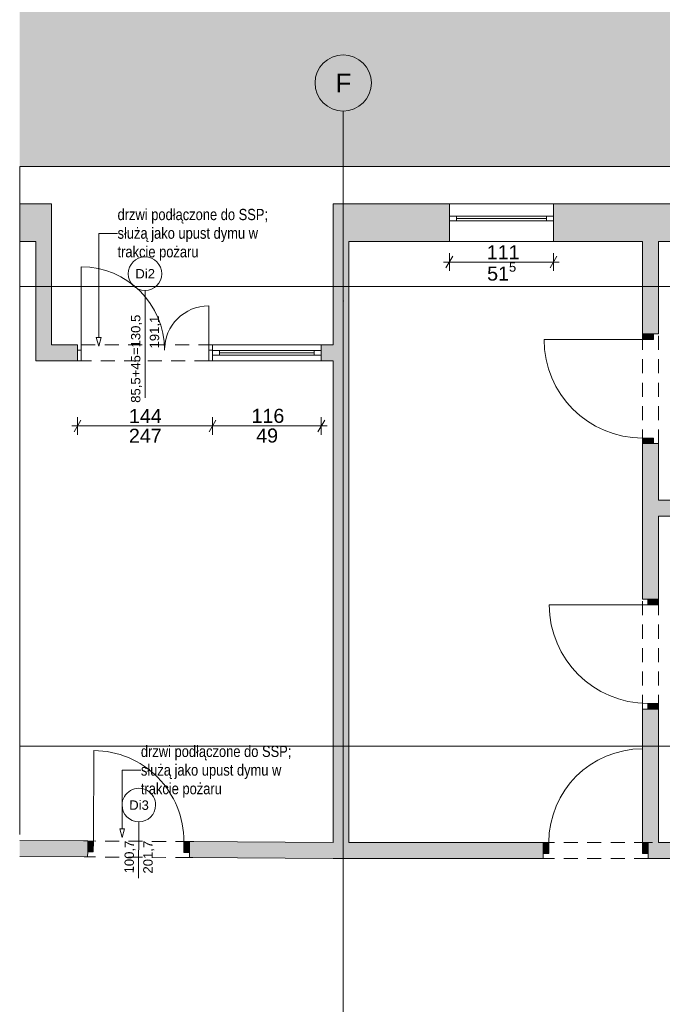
# Paper-space layout 'A-29 RZUT - PIĘTRO -1' of a CAD drawing. Header units: millimetres. Extents: x 0 to 950, y 0 to 750.
# Tile 22 of 24: x 540 to 677, y 250 to 460. Entities that reach past the tile are written whole.
import ezdxf
from ezdxf.xclip import XClip

# ---------------------------------------------------------------- set-up
doc = ezdxf.new("R2010")
doc.units = ezdxf.units.MM
doc.header["$MEASUREMENT"] = 0
doc.header["$XCLIPFRAME"] = 0
for name, pattern in [('DASHDOTX2', [1000, 500, -250, 0, -250]), ('Przer. długie kreski', [2.5, 1.5, -1]), ('PRZERYWANA_DU_A', [550, 350.0000000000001, -199.9999999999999])]:
    doc.linetypes.add(name, pattern=pattern)
for name, color, linetype, lineweight, true_color in [('A_opis_Nr_pióra__255', 7, 'Continuous', 15, 0x242424), ('A_opis_Nr_pióra__8', 7, 'Continuous', 13, 0x4c4c4c), ('A_osie_Nr_pióra__16', 7, 'Continuous', 5, 0x0f0f0f), ('A_osie_Nr_pióra__76', 7, 'Continuous', 5, 0x2d2d2d), ('A_ściany_Nr_pióra__10', 7, 'Continuous', 13, 0x4b4b4b), ('A_ściany_Nr_pióra__19', 7, 'Continuous', 5, 0x191919), ('Okna Archicada_Nr_pióra__19', 7, 'Continuous', 5, 0x191919)]:
    doc.layers.add(name, color=color, linetype=linetype, lineweight=lineweight, true_color=true_color)
for name, color, linetype in [('A_ppoż', 7, 'Continuous'), ('A_ściany', 7, 'Continuous'), ('Drzwi Archicad', 7, 'Continuous')]:
    doc.layers.add(name, color=color, linetype=linetype)
for name, color, linetype, lineweight in [('A_ppoż_Nr_pióra__2', 8, 'Continuous', 13), ('A_wymiary_Nr_pióra__1', 7, 'Continuous', 20), ('A_wymiary_Nr_pióra__2', 8, 'Continuous', 13), ('A_ściany_Nr_pióra__1', 7, 'Continuous', 20), ('Drzwi Archicad_Nr_pióra__1', 7, 'Continuous', 20), ('Znaczniki drzwi Archicada_Nr_pióra__3', 252, 'Continuous', 13)]:
    doc.layers.add(name, color=color, linetype=linetype, lineweight=lineweight)
doc.styles.add('STYL_AUTOMATYCZNY_1', font='arial.ttf')
doc.styles.add('STYL_AUTOMATYCZNY_2', font='ARIALN.TTF')
doc.styles.add('STYL_AUTOMATYCZNY_5', font='arial.ttf')

# ---------------------------------------------------------------- blocks, each defined once
blk = doc.blocks.new('Rysunek_2_2', base_point=(-3337.427803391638, -656.7228348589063))
at = {"layer": 'A_ppoż', "linetype": 'Continuous', "lineweight": 0, "true_color": 0x484848}
blk.add_hatch(color=251, dxfattribs=at).paths.add_polyline_path([(942.0999966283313, 519.0468217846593), (540.171992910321, 519.0468217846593), (540.171992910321, 429.0468332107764), (698.1719893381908, 429.0468332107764), (904.3024167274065, 429.0468332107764), (904.3024167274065, 101.4268344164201), (942.0999966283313, 101.4268344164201)])
at = {"layer": 'A_ściany', "linetype": 'Continuous', "lineweight": 0, "true_color": 0x000000}
for points in [[(546.9893371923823, 421.0468357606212), (540.1719913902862, 421.0468357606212), (540.1719913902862, 413.0468311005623), (543.5893363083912, 413.0468311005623)], [(546.9893345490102, 390.9871834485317), (546.9893345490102, 421.0468333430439), (543.5893345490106, 413.0468333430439), (543.5893345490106, 387.5871834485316)], [(606.9924001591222, 421.0468333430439), (610.3924001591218, 413.0468333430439), (631.8024145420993, 413.0468333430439), (631.8024145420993, 421.0468333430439)], [(606.9924001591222, 421.0468333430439), (606.9924001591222, 281.4468333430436), (610.3924001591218, 284.8468333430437), (610.3924001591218, 413.0468333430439)], [(654.0024145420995, 421.0468333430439), (654.0024145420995, 413.0468333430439), (697.7024145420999, 413.0468333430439), (697.7024145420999, 421.0468333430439)], [(673.0088332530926, 413.0468333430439), (673.0088332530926, 393.326833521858), (676.4088340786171, 393.326833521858), (676.4088340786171, 413.0468333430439)], [(543.5893345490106, 387.5871834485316), (552.4952596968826, 387.5871834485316), (552.4952596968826, 390.9871831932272), (546.989334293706, 390.9871831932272)], [(604.4952597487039, 390.9871834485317), (604.4952597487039, 387.5871834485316), (606.9924001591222, 387.5871834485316), (606.9924001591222, 390.9871834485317)], [(676.408834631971, 369.9268337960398), (673.0088332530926, 369.9268337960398), (673.0088332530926, 336.7268335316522), (676.408833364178, 336.7268335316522)], [(676.4088332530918, 354.4468333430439), (738.1613563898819, 354.4468333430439), (738.1613563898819, 357.846833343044), (676.4088332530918, 357.846833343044)], [(673.0088332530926, 284.8468333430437), (676.408834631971, 284.8468333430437), (676.408833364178, 313.3268338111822), (673.0088332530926, 313.3268338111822)], [(554.6855405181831, 285.1804742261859), (540.1719958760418, 285.2701511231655), (540.1719958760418, 281.8700914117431), (554.6645283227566, 281.7805416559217)], [(576.3851216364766, 285.0463883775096), (576.3641127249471, 281.6464565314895), (606.9924001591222, 281.4572018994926), (606.9924001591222, 284.8572655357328)], [(606.9924001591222, 281.4468333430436), (651.8088321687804, 281.4468333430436), (651.8088321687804, 284.8468343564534), (610.3924011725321, 284.8468343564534)], [(674.2088325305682, 284.8468343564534), (674.2088325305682, 281.4468333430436), (825.3024162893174, 281.4468333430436), (825.3024162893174, 284.8468343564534)]]:
    blk.add_hatch(color=18, dxfattribs=at).paths.add_polyline_path(points)
at = {"layer": 'Drzwi Archicad', "linetype": 'Continuous', "lineweight": 0, "true_color": 0xfdfdfd}
for points in [[(673.0088332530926, 393.3268333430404), (673.0088332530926, 392.1268333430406), (675.3088332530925, 392.1268333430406), (675.3088332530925, 393.3268333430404)], [(675.3088332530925, 369.9268333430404), (675.3088332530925, 371.1268333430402), (673.0088332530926, 371.1268333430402), (673.0088332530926, 369.9268333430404)], [(674.1088332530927, 336.7268333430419), (674.1088332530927, 335.526833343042), (676.4088332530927, 335.526833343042), (676.4088332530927, 336.7268333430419)], [(676.4088332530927, 313.3268333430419), (676.4088332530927, 314.5268333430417), (674.1088332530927, 314.5268333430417), (674.1088332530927, 313.3268333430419)], [(554.6855354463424, 285.1804723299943), (554.6713239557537, 282.8805162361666), (555.8713010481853, 282.8731015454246), (555.8855125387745, 285.1730576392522)], [(576.3709097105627, 282.7464339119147), (576.3851212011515, 285.0463900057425), (575.1851441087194, 285.0538046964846), (575.1709326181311, 282.7538486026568)], [(651.8088332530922, 282.5468333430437), (653.0088332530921, 282.5468333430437), (653.0088332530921, 284.8468333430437), (651.8088332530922, 284.8468333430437)], [(674.2088332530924, 284.8468333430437), (673.0088332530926, 284.8468333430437), (673.0088332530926, 282.5468333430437), (674.2088332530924, 282.5468333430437)]]:
    blk.add_hatch(color=7, dxfattribs=at).paths.add_polyline_path(points)
at = {"layer": 'A_opis_Nr_pióra__255', "color": 250, "linetype": 'Continuous', "lineweight": 15, "ltscale": 2, "true_color": 0x242424}
for p, q in [((557.0159037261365, 392.5842079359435), (557.0159037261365, 414.7671402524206)), ((557.0159037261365, 414.7671402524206), (561.0401746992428, 414.7671402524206)), ((556.5159020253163, 392.5842079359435), (557.5159054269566, 392.5842079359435)), ((557.0159037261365, 390.7181829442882), (556.5159020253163, 392.5842079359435)), ((557.0159037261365, 390.7181829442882), (557.5159054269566, 392.5842079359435)), ((561.993617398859, 287.7877669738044), (561.993617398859, 300.2635894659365)), ((561.993617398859, 300.2635894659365), (566.0178883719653, 300.2635894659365)), ((561.4936156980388, 287.7877669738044), (562.4936190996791, 287.7877669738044)), ((561.993617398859, 285.9217419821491), (561.4936156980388, 287.7877669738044)), ((561.993617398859, 285.9217419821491), (562.4936190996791, 287.7877669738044))]:
    blk.add_line(p, q, dxfattribs=at)
at = {"layer": 'A_osie_Nr_pióra__16', "color": 250, "linetype": 'DASHDOTX2', "lineweight": 5, "ltscale": 2, "true_color": 0x0f0f0f}
for p, q in [((609.1664145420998, 400.3427861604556), (609.1664165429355, 440.8449481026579)), ((889.8002545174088, 403.426827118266), (540.1719904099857, 403.426827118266)), ((609.1664168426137, 400.3427825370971), (609.1664168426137, 101.4268346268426)), ((889.5978450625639, 305.4268398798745), (540.1719904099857, 305.4268398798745))]:
    blk.add_line(p, q, dxfattribs=at)
blk.add_point((609.1664145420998, 400.3427861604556), dxfattribs=at)
blk.add_point((609.1664145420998, 400.3427861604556), dxfattribs=at)
at = {"layer": 'A_osie_Nr_pióra__76', "color": 250, "linetype": 'Continuous', "lineweight": 5, "ltscale": 2, "true_color": 0x2d2d2d}
blk.add_circle((609.1664145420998, 446.8449470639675), 6.000000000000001, dxfattribs=at)
at = {"layer": 'A_ppoż_Nr_pióra__2', "color": 8, "linetype": 'PRZERYWANA_DU_A', "lineweight": 13, "ltscale": 2, "flags": 128}
for points in [[(904.3024145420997, 101.4268333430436), (904.3024145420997, 429.0468333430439), (698.1719941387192, 429.0468333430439), (540.1719941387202, 429.0468333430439)], [(540.1719941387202, 429.0468333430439), (540.1719941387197, 239.0468333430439)]]:
    blk.add_lwpolyline(points, dxfattribs=at)
at = {"layer": 'A_wymiary_Nr_pióra__1', "color": 7, "linetype": 'Continuous', "lineweight": 20, "ltscale": 2}
for p, q in [((632.5241011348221, 409.8915589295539), (631.0807255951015, 407.3915628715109)), ((653.280727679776, 407.3915628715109), (654.7241032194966, 409.8915589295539)), ((553.2169499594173, 374.9613493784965), (551.7735744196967, 372.4613533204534)), ((582.0169471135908, 374.9613493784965), (580.5735715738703, 372.4613533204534)), ((603.7735708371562, 372.4613533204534), (605.2169463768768, 374.9613493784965))]:
    blk.add_line(p, q, dxfattribs=at)
at = {"layer": 'A_wymiary_Nr_pióra__2', "color": 8, "linetype": 'Continuous', "lineweight": 13, "ltscale": 2}
for p, q in [((631.8024164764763, 406.7665591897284), (631.8024164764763, 410.5165626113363)), ((654.0024123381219, 406.7665591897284), (654.0024123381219, 410.5165626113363)), ((630.5799149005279, 408.6415640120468), (631.8024164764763, 408.6415640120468)), ((631.8024164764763, 408.6415640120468), (654.0024123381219, 408.6415640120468)), ((654.0024123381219, 408.6415640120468), (655.2249139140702, 408.6415640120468)), ((552.4952590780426, 371.836349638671), (552.4952590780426, 375.586353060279)), ((581.2952624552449, 371.836349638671), (581.2952624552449, 375.586353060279)), ((604.495261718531, 371.836349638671), (604.495261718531, 375.586353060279)), ((551.2727575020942, 373.7113544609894), (552.4952590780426, 373.7113544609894)), ((552.4952590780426, 373.7113544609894), (581.2952624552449, 373.7113544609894)), ((581.2952624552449, 373.7113544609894), (604.495261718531, 373.7113544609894)), ((604.495261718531, 373.7113544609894), (605.7177570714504, 373.7113544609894))]:
    blk.add_line(p, q, dxfattribs=at)
at = {"layer": 'A_ściany_Nr_pióra__1', "color": 7, "linetype": 'Continuous', "lineweight": 20, "ltscale": 2}
for p, q in [((631.8024164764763, 413.0468337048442), (631.8024164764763, 421.0468360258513)), ((654.0024123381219, 413.0468337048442), (654.0024123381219, 421.0468360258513)), ((673.0088306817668, 393.3268330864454), (673.0088306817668, 394.2668340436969)), ((673.0088306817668, 393.3268330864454), (675.3088310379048, 393.3268330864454)), ((675.3088310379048, 393.3268330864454), (676.4088322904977, 393.3268330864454)), ((676.4088322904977, 393.3268330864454), (676.4088322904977, 394.066832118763)), ((552.4952590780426, 390.9871858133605), (551.755260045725, 390.9871858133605)), ((552.4952590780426, 389.8871845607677), (552.4952590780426, 390.9871858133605)), ((604.495261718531, 387.5871842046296), (604.495261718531, 390.9871858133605)), ((552.4952590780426, 387.5871842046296), (552.4952590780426, 389.8871845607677)), ((552.4952590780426, 387.5871842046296), (551.755260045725, 387.5871842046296)), ((673.0088306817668, 369.9268318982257), (673.0088306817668, 368.9868309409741)), ((673.0088306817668, 369.9268318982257), (675.3088310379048, 369.9268318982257)), ((675.3088310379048, 369.9268318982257), (676.4088322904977, 369.9268318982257)), ((676.4088322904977, 369.9268318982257), (676.4088322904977, 369.186832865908)), ((673.0088306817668, 336.7268359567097), (673.0088306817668, 337.4668349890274)), ((674.1088319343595, 336.7268359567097), (673.0088306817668, 336.7268359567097)), ((676.4088322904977, 336.7268359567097), (674.1088319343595, 336.7268359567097)), ((676.4088322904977, 336.7268359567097), (676.4088322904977, 337.6668306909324)), ((673.0088306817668, 313.3268347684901), (673.0088306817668, 312.5868357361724)), ((674.1088319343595, 313.3268347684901), (673.0088306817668, 313.3268347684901)), ((676.4088322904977, 313.3268347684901), (674.1088319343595, 313.3268347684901)), ((676.4088322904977, 313.3268347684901), (676.4088322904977, 312.3868338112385)), ((554.6855349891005, 285.1804734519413), (553.7455527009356, 285.1862795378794)), ((554.6855349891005, 285.1804734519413), (554.6713215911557, 282.8805166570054)), ((576.3851184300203, 285.0463920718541), (576.3709112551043, 282.7464352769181)), ((576.3851184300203, 285.0463920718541), (577.3251007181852, 285.0405797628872)), ((651.8088319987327, 284.8468319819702), (650.8688310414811, 284.8468319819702)), ((651.8088319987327, 284.8468319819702), (651.8088319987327, 282.5468316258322)), ((674.2088360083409, 284.8468319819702), (675.1488307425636, 284.8468319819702)), ((674.2088360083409, 284.8468319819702), (674.2088360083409, 282.5468316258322)), ((554.6645260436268, 281.7805402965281), (553.924539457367, 281.7851079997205)), ((554.6713215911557, 282.8805166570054), (554.6645260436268, 281.7805402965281)), ((576.3709112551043, 282.7464352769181), (576.3641157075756, 281.6464526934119)), ((576.3641157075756, 281.6464526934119), (577.1040960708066, 281.6418849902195)), ((651.8088319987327, 281.4468303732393), (651.0688329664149, 281.4468303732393)), ((651.8088319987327, 282.5468316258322), (651.8088319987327, 281.4468303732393)), ((674.2088360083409, 282.5468316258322), (674.2088360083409, 281.4468303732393)), ((674.2088360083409, 281.4468303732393), (674.9488350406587, 281.4468303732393))]:
    blk.add_line(p, q, dxfattribs=at)
at = {"layer": 'A_ściany_Nr_pióra__1', "color": 7, "linetype": 'Continuous', "lineweight": 20, "ltscale": 2, "flags": 128}
for points in [[(546.9893345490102, 421.0468333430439), (540.1719941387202, 421.0468333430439)], [(546.9893345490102, 390.9871834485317), (546.9893345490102, 421.0468333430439)], [(631.8024145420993, 421.0468333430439), (606.9924001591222, 421.0468333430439)], [(606.9924001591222, 421.0468333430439), (606.9924001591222, 390.9871834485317)], [(697.7024145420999, 421.0468333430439), (654.0024145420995, 421.0468333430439)], [(540.1719941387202, 413.0468333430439), (543.5893345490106, 413.0468333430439)], [(543.5893345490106, 413.0468333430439), (543.5893345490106, 387.5871834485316)], [(610.3924001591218, 413.0468333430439), (631.8024145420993, 413.0468333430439)], [(610.3924001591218, 284.8468333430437), (610.3924001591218, 413.0468333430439)], [(654.0024145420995, 413.0468333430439), (673.0088332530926, 413.0468333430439)], [(673.0088332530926, 413.0468333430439), (673.0088332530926, 393.326833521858)], [(676.4088332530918, 413.0468333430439), (697.7024145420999, 413.0468333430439)], [(676.4088332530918, 393.326833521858), (676.4088332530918, 413.0468333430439)], [(552.4952601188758, 390.9871834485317), (546.9893345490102, 390.9871834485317)], [(606.9924001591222, 390.9871834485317), (604.4952597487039, 390.9871834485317)], [(543.5893345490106, 387.5871834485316), (552.495259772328, 387.5871834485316)], [(604.4952597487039, 387.5871834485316), (606.9924001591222, 387.5871834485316)], [(606.9924001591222, 387.5871834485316), (606.9924001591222, 284.8572668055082)], [(673.0088332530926, 369.9268337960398), (673.0088332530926, 336.7268338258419)], [(676.4088332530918, 357.846833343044), (676.4088332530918, 369.9268337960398)], [(738.1613563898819, 357.846833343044), (676.4088332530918, 357.846833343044)], [(676.4088332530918, 336.7268338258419), (676.4088332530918, 354.4468333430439)], [(676.4088332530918, 354.4468333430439), (738.1613563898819, 354.4468333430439)], [(673.0088332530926, 313.3268341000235), (673.0088332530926, 284.8468333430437)], [(676.4088332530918, 284.8468333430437), (676.4088332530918, 313.3268341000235)], [(554.6855362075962, 285.1804723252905), (540.1719941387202, 285.2701518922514)], [(606.9924001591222, 284.8572668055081), (576.3851212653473, 285.0463900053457)], [(651.8088315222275, 284.8468333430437), (610.3924001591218, 284.8468333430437)], [(738.1613563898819, 284.8468333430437), (676.4088332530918, 284.8468333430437)], [(540.1719941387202, 281.8700869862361), (554.6645269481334, 281.7805372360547)], [(576.3641126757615, 281.6464549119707), (606.9924001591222, 281.4572018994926)], [(606.9924001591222, 281.4468333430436), (651.8088320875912, 281.4468333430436)], [(674.208832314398, 281.4468333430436), (825.3024162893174, 281.4468333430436)]]:
    blk.add_lwpolyline(points, dxfattribs=at)
at = {"layer": 'A_ściany_Nr_pióra__10', "color": 251, "linetype": 'Przer. długie kreski', "lineweight": 13, "ltscale": 2, "true_color": 0x4b4b4b}
for p, q in [((673.0088306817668, 369.9268318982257), (673.0088306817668, 393.3268330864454)), ((676.4088322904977, 369.9268318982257), (676.4088322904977, 393.3268330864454)), ((581.2952624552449, 390.9871858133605), (552.4952590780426, 390.9871858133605)), ((580.4779858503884, 387.5871842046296), (552.4952590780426, 387.5871842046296)), ((673.0088306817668, 313.3268347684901), (673.0088306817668, 336.7268359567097)), ((676.4088322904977, 313.3268347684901), (676.4088322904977, 336.7268359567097)), ((576.3851184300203, 285.0463920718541), (554.6855349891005, 285.1804734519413)), ((674.2088360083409, 284.8468319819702), (651.8088319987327, 284.8468319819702)), ((576.3641157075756, 281.6464526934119), (554.6645260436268, 281.7805402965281)), ((674.2088360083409, 281.4468303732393), (651.8088319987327, 281.4468303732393))]:
    blk.add_line(p, q, dxfattribs=at)
at = {"layer": 'A_ściany_Nr_pióra__19', "color": 250, "linetype": 'Continuous', "lineweight": 5, "ltscale": 2, "true_color": 0x191919}
for p, q in [((654.0024123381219, 421.0468360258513), (631.8024164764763, 421.0468360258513)), ((631.8024164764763, 413.0468337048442), (654.0024123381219, 413.0468337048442)), ((604.495261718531, 390.9871858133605), (581.2952624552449, 390.9871858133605)), ((581.2952624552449, 387.5871842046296), (604.495261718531, 387.5871842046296))]:
    blk.add_line(p, q, dxfattribs=at)
at = {"layer": 'Drzwi Archicad_Nr_pióra__1', "color": 7, "linetype": 'Continuous', "lineweight": 20, "ltscale": 2}
for p, q in [((553.2952605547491, 389.8871845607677), (553.2952605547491, 407.6471862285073)), ((580.4952609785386, 389.8871845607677), (580.4952609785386, 399.3271833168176)), ((673.0088306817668, 393.3268330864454), (673.0088306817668, 394.2668340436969)), ((673.0088306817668, 393.3268330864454), (673.0088306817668, 394.2668340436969)), ((673.0088306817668, 393.3268330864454), (673.0088306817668, 392.1268339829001)), ((675.3088310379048, 393.3268330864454), (673.0088306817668, 393.3268330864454)), ((673.0088306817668, 393.3268330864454), (675.3088310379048, 393.3268330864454)), ((673.0088306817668, 393.3268330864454), (675.3088310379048, 393.3268330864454)), ((675.3088310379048, 392.1268339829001), (675.3088310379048, 393.3268330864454)), ((675.3088310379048, 393.3268330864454), (676.4088322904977, 393.3268330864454)), ((675.3088310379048, 393.3268330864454), (676.4088322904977, 393.3268330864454)), ((676.4088322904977, 393.3268330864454), (676.4088322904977, 394.066832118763)), ((676.4088322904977, 393.3268330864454), (676.4088322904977, 394.066832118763)), ((552.4952590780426, 390.9871858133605), (551.755260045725, 390.9871858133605)), ((552.4952590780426, 390.9871858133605), (551.755260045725, 390.9871858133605)), ((552.4952590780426, 389.8871845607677), (552.4952590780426, 390.9871858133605)), ((552.4952590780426, 389.8871845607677), (552.4952590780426, 390.9871858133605)), ((581.2952624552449, 389.8871845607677), (581.2952624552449, 390.9871858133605)), ((581.2952624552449, 389.8871845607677), (581.2952624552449, 390.9871858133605)), ((581.2952624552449, 390.9871858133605), (582.0352614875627, 390.9871858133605)), ((581.2952624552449, 390.9871858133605), (582.0352614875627, 390.9871858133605)), ((673.0088306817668, 392.1268339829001), (652.0088339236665, 392.1268339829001)), ((673.0088306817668, 392.1268339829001), (675.3088310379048, 392.1268339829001)), ((552.4952590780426, 389.8871845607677), (553.2952605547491, 389.8871845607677)), ((552.4952590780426, 387.5871842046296), (552.4952590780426, 389.8871845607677)), ((552.4952590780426, 387.5871842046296), (552.4952590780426, 389.8871845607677)), ((552.4952590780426, 387.5871842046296), (552.4952590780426, 389.8871845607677)), ((553.2952605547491, 389.8871845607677), (553.2952605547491, 387.5871842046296)), ((580.4952609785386, 387.5871842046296), (580.4952609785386, 389.8871845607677)), ((580.4952609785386, 389.8871845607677), (581.2952624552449, 389.8871845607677)), ((581.2952624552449, 389.8871845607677), (581.2952624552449, 387.5871842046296)), ((581.2952624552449, 387.5871842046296), (581.2952624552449, 389.8871845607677)), ((581.2952624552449, 387.5871842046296), (581.2952624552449, 389.8871845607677)), ((552.4952590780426, 387.5871842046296), (551.755260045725, 387.5871842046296)), ((552.4952590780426, 387.5871842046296), (551.755260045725, 387.5871842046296)), ((553.2952605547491, 387.5871842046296), (552.4952590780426, 387.5871842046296)), ((581.2952624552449, 387.5871842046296), (580.4952609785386, 387.5871842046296)), ((581.2952624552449, 387.5871842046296), (582.0352614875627, 387.5871842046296)), ((581.2952624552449, 387.5871842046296), (582.0352614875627, 387.5871842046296)), ((675.3088310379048, 371.1268310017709), (673.0088306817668, 371.1268310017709)), ((673.0088306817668, 371.1268310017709), (673.0088306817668, 369.9268318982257)), ((673.0088306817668, 369.9268318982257), (675.3088310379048, 369.9268318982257)), ((673.0088306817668, 369.9268318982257), (675.3088310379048, 369.9268318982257)), ((673.0088306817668, 369.9268318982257), (675.3088310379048, 369.9268318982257)), ((673.0088306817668, 369.9268318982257), (673.0088306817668, 368.9868309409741)), ((673.0088306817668, 369.9268318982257), (673.0088306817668, 368.9868309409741)), ((675.3088310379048, 369.9268318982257), (675.3088310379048, 371.1268310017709)), ((675.3088310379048, 369.9268318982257), (676.4088322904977, 369.9268318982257)), ((675.3088310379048, 369.9268318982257), (676.4088322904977, 369.9268318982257)), ((676.4088322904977, 369.9268318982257), (676.4088322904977, 369.186832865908)), ((676.4088322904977, 369.9268318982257), (676.4088322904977, 369.186832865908)), ((673.0088306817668, 336.7268359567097), (673.0088306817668, 337.4668349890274)), ((673.0088306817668, 336.7268359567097), (673.0088306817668, 337.4668349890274)), ((674.1088319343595, 336.7268359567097), (673.0088306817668, 336.7268359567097)), ((674.1088319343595, 336.7268359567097), (673.0088306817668, 336.7268359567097)), ((674.1088319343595, 336.7268359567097), (674.1088319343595, 335.5268306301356)), ((676.4088322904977, 336.7268359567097), (674.1088319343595, 336.7268359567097)), ((676.4088322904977, 336.7268359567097), (674.1088319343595, 336.7268359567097)), ((676.4088322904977, 336.7268359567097), (674.1088319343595, 336.7268359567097)), ((676.4088322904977, 336.7268359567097), (676.4088322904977, 337.6668306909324)), ((676.4088322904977, 336.7268359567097), (676.4088322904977, 337.6668306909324)), ((676.4088322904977, 335.5268306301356), (676.4088322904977, 336.7268359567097)), ((674.1088319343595, 335.5268306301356), (653.1088351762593, 335.5268306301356)), ((674.1088319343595, 335.5268306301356), (676.4088322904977, 335.5268306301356)), ((674.1088319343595, 313.3268347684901), (673.0088306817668, 313.3268347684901)), ((674.1088319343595, 313.3268347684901), (673.0088306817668, 313.3268347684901)), ((673.0088306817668, 313.3268347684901), (673.0088306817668, 312.5868357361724)), ((673.0088306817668, 313.3268347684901), (673.0088306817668, 312.5868357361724)), ((676.4088322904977, 314.5268338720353), (674.1088319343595, 314.5268338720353)), ((674.1088319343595, 314.5268338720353), (674.1088319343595, 313.3268347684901)), ((674.1088319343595, 313.3268347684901), (676.4088322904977, 313.3268347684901)), ((676.4088322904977, 313.3268347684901), (674.1088319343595, 313.3268347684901)), ((676.4088322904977, 313.3268347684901), (674.1088319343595, 313.3268347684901)), ((676.4088322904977, 313.3268347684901), (676.4088322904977, 314.5268338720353)), ((676.4088322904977, 313.3268347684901), (676.4088322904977, 312.3868338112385)), ((676.4088322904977, 313.3268347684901), (676.4088322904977, 312.3868338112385)), ((673.0088306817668, 284.8468319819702), (673.0088306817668, 304.8468315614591)), ((555.8855154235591, 285.1730556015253), (556.0047673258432, 304.4726906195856)), ((554.6855349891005, 285.1804734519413), (553.7455527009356, 285.1862795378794)), ((554.6855349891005, 285.1804734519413), (553.7455527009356, 285.1862795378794)), ((554.6713215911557, 282.8805166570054), (554.6855349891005, 285.1804734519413)), ((554.6855349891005, 285.1804734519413), (554.6713215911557, 282.8805166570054)), ((554.6855349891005, 285.1804734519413), (554.6713215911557, 282.8805166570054)), ((554.6855349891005, 285.1804734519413), (555.8855154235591, 285.1730556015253)), ((555.8855154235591, 285.1730556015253), (555.8713020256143, 282.8730988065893)), ((575.1709308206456, 282.7538469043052), (575.1851442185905, 285.0538036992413)), ((575.1851442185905, 285.0538036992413), (576.3851184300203, 285.0463920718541)), ((576.3851184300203, 285.0463920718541), (576.3709112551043, 282.7464352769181)), ((576.3851184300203, 285.0463920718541), (576.3709112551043, 282.7464352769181)), ((576.3851184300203, 285.0463920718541), (576.3709112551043, 282.7464352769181)), ((576.3851184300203, 285.0463920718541), (577.3251007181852, 285.0405797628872)), ((576.3851184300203, 285.0463920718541), (577.3251007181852, 285.0405797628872)), ((651.8088319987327, 284.8468319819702), (650.8688310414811, 284.8468319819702)), ((651.8088319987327, 284.8468319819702), (650.8688310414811, 284.8468319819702)), ((653.0088311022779, 284.8468319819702), (651.8088319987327, 284.8468319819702)), ((651.8088319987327, 284.8468319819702), (651.8088319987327, 282.5468316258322)), ((651.8088319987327, 284.8468319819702), (651.8088319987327, 282.5468316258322)), ((651.8088319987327, 284.8468319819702), (651.8088319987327, 282.5468316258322)), ((653.0088311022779, 282.5468316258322), (653.0088311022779, 284.8468319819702)), ((674.2088360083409, 284.8468319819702), (673.0088306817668, 284.8468319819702)), ((673.0088306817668, 284.8468319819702), (673.0088306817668, 282.5468316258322)), ((674.2088360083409, 282.5468316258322), (674.2088360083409, 284.8468319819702)), ((674.2088360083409, 284.8468319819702), (674.2088360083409, 282.5468316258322)), ((674.2088360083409, 284.8468319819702), (674.2088360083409, 282.5468316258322)), ((674.2088360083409, 284.8468319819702), (675.1488307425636, 284.8468319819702)), ((674.2088360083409, 284.8468319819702), (675.1488307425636, 284.8468319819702)), ((554.6645260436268, 281.7805402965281), (553.924539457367, 281.7851079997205)), ((554.6645260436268, 281.7805402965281), (553.924539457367, 281.7851079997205)), ((554.6713215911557, 282.8805166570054), (554.6645260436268, 281.7805402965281)), ((554.6713215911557, 282.8805166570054), (554.6645260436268, 281.7805402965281)), ((555.8713020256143, 282.8730988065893), (554.6713215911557, 282.8805166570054)), ((576.3709112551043, 282.7464352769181), (575.1709308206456, 282.7538469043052)), ((576.3709112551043, 282.7464352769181), (576.3641157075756, 281.6464526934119)), ((576.3709112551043, 282.7464352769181), (576.3641157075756, 281.6464526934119)), ((576.3641157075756, 281.6464526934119), (577.1040960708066, 281.6418849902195)), ((576.3641157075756, 281.6464526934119), (577.1040960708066, 281.6418849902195)), ((651.8088319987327, 281.4468303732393), (651.0688329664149, 281.4468303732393)), ((651.8088319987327, 281.4468303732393), (651.0688329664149, 281.4468303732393)), ((651.8088319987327, 282.5468316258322), (653.0088311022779, 282.5468316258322)), ((651.8088319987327, 282.5468316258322), (651.8088319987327, 281.4468303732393)), ((651.8088319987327, 282.5468316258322), (651.8088319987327, 281.4468303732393)), ((673.0088306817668, 282.5468316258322), (674.2088360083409, 282.5468316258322)), ((674.2088360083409, 282.5468316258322), (674.2088360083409, 281.4468303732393)), ((674.2088360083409, 282.5468316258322), (674.2088360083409, 281.4468303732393)), ((674.2088360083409, 281.4468303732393), (674.9488350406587, 281.4468303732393)), ((674.2088360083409, 281.4468303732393), (674.9488350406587, 281.4468303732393))]:
    blk.add_line(p, q, dxfattribs=at)
for centre, radius, start, end in [((553.2952597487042, 389.8871834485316), 17.76000000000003, 0, 90), ((580.4952597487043, 389.8871834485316), 9.440000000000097, 90, 180), ((673.0088332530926, 392.1268333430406), 21.00000000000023, 180, 270), ((674.1088332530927, 335.526833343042), 21.00000000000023, 180, 270), ((673.0088332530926, 284.8468333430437), 20.00000000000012, 90, 180), ((555.885512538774, 285.1730576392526), 19.29999999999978, 359.6459723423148, 89.64597234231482)]:
    blk.add_arc(centre, radius, start, end, dxfattribs=at)
at = {"layer": 'Okna Archicada_Nr_pióra__19', "color": 250, "linetype": 'Continuous', "lineweight": 5, "ltscale": 2, "true_color": 0x191919}
for p, q in [((631.8024164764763, 417.4468324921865), (631.8024164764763, 418.4468358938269)), ((631.8024164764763, 418.4468358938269), (654.0024123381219, 418.4468358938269)), ((633.3024153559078, 417.4468324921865), (633.3024153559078, 418.4468358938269)), ((652.5024134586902, 417.9468341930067), (633.3024153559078, 417.9468341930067)), ((652.5024134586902, 417.4468324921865), (652.5024134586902, 418.4468358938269)), ((654.0024123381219, 418.4468358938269), (654.0024123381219, 417.4468324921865)), ((654.0024123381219, 417.4468324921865), (631.8024164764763, 417.4468324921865)), ((581.2952624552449, 388.7871833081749), (581.2952624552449, 389.7871804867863)), ((581.2952624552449, 389.7871804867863), (604.495261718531, 389.7871804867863)), ((604.495261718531, 388.7871833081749), (581.2952624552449, 388.7871833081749)), ((582.7952613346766, 388.7871833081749), (582.7952613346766, 389.7871804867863)), ((602.9952628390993, 389.287185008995), (582.7952613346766, 389.287185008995)), ((602.9952628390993, 388.7871833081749), (602.9952628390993, 389.7871804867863)), ((604.495261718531, 389.7871804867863), (604.495261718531, 388.7871833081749))]:
    blk.add_line(p, q, dxfattribs=at)
at = {"layer": 'Znaczniki drzwi Archicada_Nr_pióra__3', "color": 252, "linetype": 'Continuous', "lineweight": 13, "ltscale": 2}
for p, q in [((566.8952607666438, 402.5826488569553), (566.8952607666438, 379.69073930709)), ((565.5609251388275, 289.2554932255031), (565.4867404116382, 277.2505735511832))]:
    blk.add_line(p, q, dxfattribs=at)
for centre, radius, start, end in [((566.895259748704, 406.1645665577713), 3.581919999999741, 0, 180), ((566.895259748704, 406.1645665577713), 3.581919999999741, 180, 0), ((565.5830546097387, 292.837347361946), 3.581919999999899, 359.6459723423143, 179.6459723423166), ((565.5830546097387, 292.837347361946), 3.581919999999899, 179.6459723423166, 359.6459723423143)]:
    blk.add_arc(centre, radius, start, end, dxfattribs=at)
at = {"layer": 'A_opis_Nr_pióra__8', "color": 251, "linetype": 'Continuous', "lineweight": 13, "true_color": 0x4c4c4c, "char_height": 2.4, "attachment_point": 4, "line_spacing_factor": 0.9926304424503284, "style": 'STYL_AUTOMATYCZNY_2'}
for insert, width in [((561.0401775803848, 414.4646673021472), 37.863761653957), ((566.01788919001, 299.9611177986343), 32.94147776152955)]:
    blk.add_mtext('\\A1;{\\pql;\\fArial Narrow|b0|i0|c238|p0;\\W1.000000;drzwi podłączone do SSP;\\P\\pql;\\fArial Narrow|b0|i0|c238|p0;\\W1.000000;służą jako upust dymu w trakcie pożaru}', dxfattribs=dict(at, insert=insert, width=width))
at = {"layer": 'A_osie_Nr_pióra__76', "color": 250, "linetype": 'Continuous', "lineweight": 5, "true_color": 0x2d2d2d, "insert": (607.4909645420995, 448.8449469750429), "char_height": 4, "attachment_point": 1, "style": 'STYL_AUTOMATYCZNY_1'}
blk.add_mtext('\\A1;{\\pql;\\pt0;\\fArial|b0|i0|c238|p0;\\W1.000000;F}', dxfattribs=at)
at = {"layer": 'A_wymiary_Nr_pióra__1', "color": 7, "linetype": 'Continuous', "lineweight": 20, "insert": (639.8591445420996, 403.826172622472), "char_height": 3, "attachment_point": 7, "style": 'STYL_AUTOMATYCZNY_1'}
blk.add_mtext('\\A1;{\\pql;\\fArial|b0|i0|c238|p0;\\W1.000000;51\\fArial|b0|i0|c238|p0;\\W1.000000;\\A1{\\H.66x;\\S5^  ;}}', dxfattribs=at)
at = {"layer": 'A_wymiary_Nr_pióra__1', "color": 7, "linetype": 'Continuous', "lineweight": 20, "char_height": 3, "attachment_point": 7, "style": 'STYL_AUTOMATYCZNY_5'}
for s, insert, width in [('\\A1;{\\pql;\\fArial|b0|i0|c238|p0;\\W1.000000;111}', (639.7755146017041, 409.2415620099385), 6.2538), ('\\A1;{\\pql;\\fArial|b0|i0|c238|p0;\\W1.000000;144}', (563.4630046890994, 374.3113521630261), 6.86451), ('\\A1;{\\pql;\\fArial|b0|i0|c238|p0;\\W1.000000;116}', (589.6156746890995, 374.3113521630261), 6.559170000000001), ('\\A1;{\\pql;\\fArial|b0|i0|c238|p0;\\W1.000000;247}', (563.4630046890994, 370.1113519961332), 6.86451), ('\\A1;{\\pql;\\fArial|b0|i0|c238|p0;\\W1.000000;49}', (590.6070847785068, 370.1113519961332), 4.57635)]:
    blk.add_mtext(s, dxfattribs=dict(at, insert=insert, width=width))
at = {"layer": 'Znaczniki drzwi Archicada_Nr_pióra__3', "color": 252, "linetype": 'Continuous', "lineweight": 13, "insert": (564.8374397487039, 405.164569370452), "char_height": 2, "attachment_point": 7, "style": 'STYL_AUTOMATYCZNY_1'}
blk.add_mtext('\\A1;{\\pql;\\pt2;\\fArial|b0|i0|c238|p0;\\W1.000000;Di2}', dxfattribs=at)
at = {"layer": 'Znaczniki drzwi Archicada_Nr_pióra__3', "color": 252, "linetype": 'Continuous', "lineweight": 13, "char_height": 2, "attachment_point": 7, "style": 'STYL_AUTOMATYCZNY_1'}
for s, insert, rotation in [('\\A1;{\\pql;\\pt2;\\fArial|b0|i0|c238|p0;\\W1.000000;85,5+45=130,5}', (566.2836497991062, 378.6316639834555), 90), ('\\A1;{\\pql;\\pt2;\\fArial|b0|i0|c238|p0;\\W1.000000;191,1}', (570.2836497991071, 390.2245239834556), 90), ('\\A1;{\\pql;\\pt2;\\fArial|b0|i0|c238|p0;\\W1.000000;Di3}', (563.5188798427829, 291.8152635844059), 359.64597234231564), ('\\A1;{\\pql;\\pt2;\\fArial|b0|i0|c238|p0;\\W1.000000;100,7}', (564.8813190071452, 278.2535012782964), 89.64597234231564), ('\\A1;{\\pql;\\pt2;\\fArial|b0|i0|c238|p0;\\W1.000000;201,7}', (568.8812426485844, 278.2287856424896), 89.64597234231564)]:
    blk.add_mtext(s, dxfattribs=dict(at, insert=insert, rotation=rotation))

psp = doc.layouts.new('A-29 RZUT - PIĘTRO -1')

# ---------------------------------------------------------------- block references
at = {"color": 37, "linetype": 'Continuous', "lineweight": 5, "true_color": 0x656532}
ref = psp.add_blockref('Rysunek_2_2', (-3337.427803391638, -656.7228348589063), dxfattribs=at)
XClip(ref).set_block_clipping_path([(540.1719941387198, 101.4268333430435), (942.1, 519.0468333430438)])

doc.saveas('drawing.dxf')
